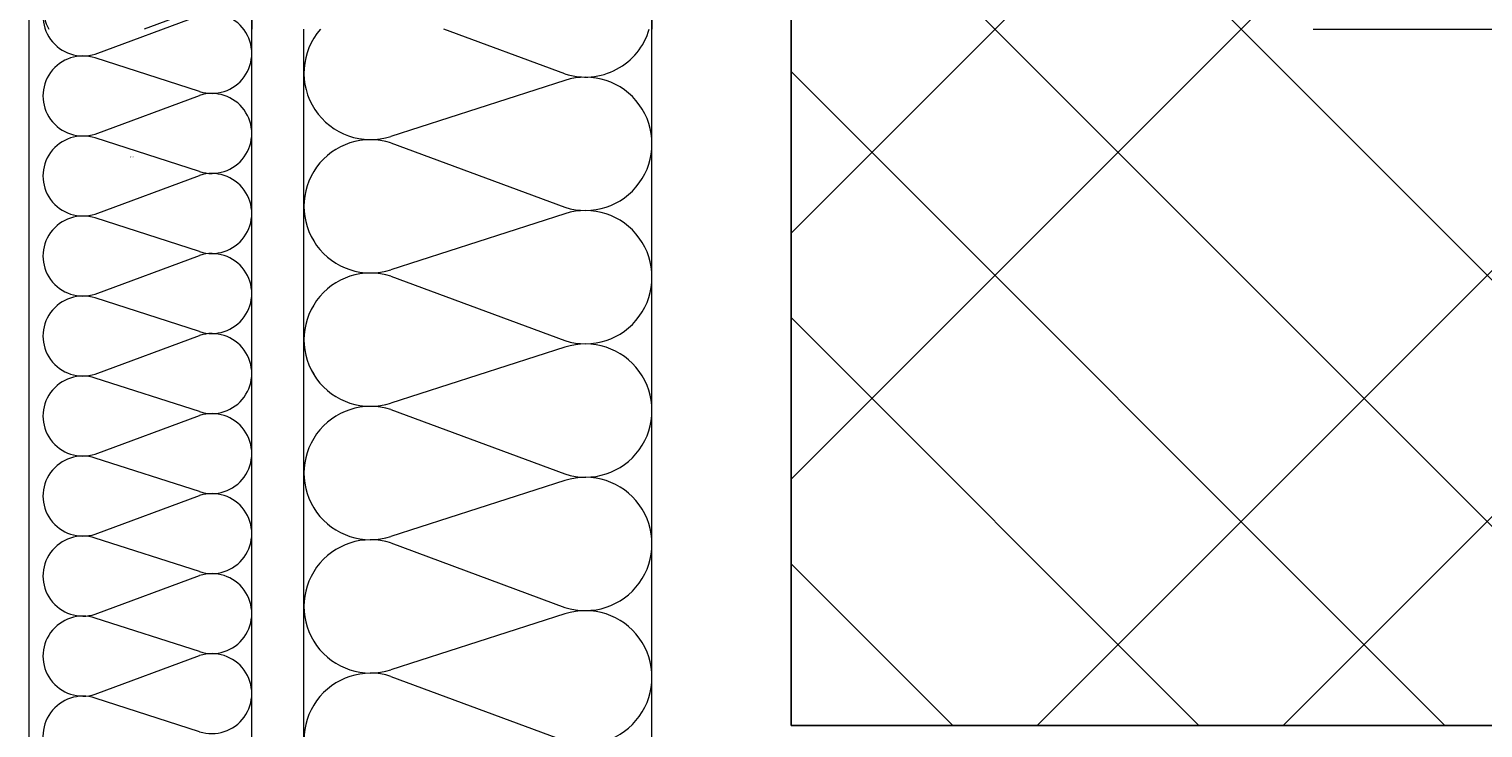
# Model space of a CAD drawing. Extents: x -740 to 300, y 62 to 1112.
# Tile 64 of 187: x -7 to 2, y 381 to 385. Entities that reach past the tile are written whole.
import ezdxf

# ---------------------------------------------------------------- set-up
doc = ezdxf.new("R2010")
doc.units = 0
doc.layers.get('0').update_dxf_attribs({"lineweight": 13})
for name, color, linetype, lineweight, true_color in [('30 -33 Aussenwände- 3 Aussenstützen', 7, 'Continuous', 50, 0x0000dd), ('30 -33 Aussenwände- 7 Fassade_ Elemente', 7, 'Continuous', 9, 0x00aacc), ('70 -72 Beschriftung- 1 Beschriftung allgemein', 7, 'Continuous', 9, 0xff6633)]:
    doc.layers.add(name, color=color, linetype=linetype, lineweight=lineweight, true_color=true_color)
doc.styles.get("Standard").update_dxf_attribs({"font": 'ARIALN.TTF'})

# ---------------------------------------------------------------- blocks, each defined once
blk = doc.blocks.new('Referenz-A06CPVBEL0')
at = {"layer": '30 -33 Aussenwände- 3 Aussenstützen', "color": 0, "lineweight": 9}
for p, q in [((4.2295, 388.9121), (-2.3563, 382.3263)), ((2.8153, 388.9121), (-2.3563, 383.7405)), ((-2.3563, 387.4979), (4.2295, 380.9121)), ((5.6437, 387.4979), (-0.9421, 380.9121)), ((-2.3563, 386.0837), (2.8153, 380.9121)), ((5.6437, 386.0837), (0.4721, 380.9121)), ((-2.3563, 384.6694), (1.4011, 380.9121)), ((-2.3563, 383.2552), (-0.0132, 380.9121)), ((-2.3563, 381.841), (-1.4274, 380.9121))]:
    blk.add_line(p, q, dxfattribs=at)
at = {"layer": '30 -33 Aussenwände- 3 Aussenstützen', "color": 0, "linetype": 'Continuous', "lineweight": 25, "ltscale": 0.25}
for p, q in [((-2.3563, 388.9121), (-2.3563, 380.9121)), ((-2.3563, 380.9121), (5.6437, 380.9121))]:
    blk.add_line(p, q, dxfattribs=at)
at = {"layer": '30 -33 Aussenwände- 7 Fassade_ Elemente', "color": 0, "linetype": 'Continuous', "lineweight": 25, "ltscale": 0.25}
for p, q in [((-5.4563, 384.9121), (-5.4563, 549.9121)), ((-3.1563, 389.4121), (-3.1563, 384.9121))]:
    blk.add_line(p, q, dxfattribs=at)
at = {"layer": '30 -33 Aussenwände- 7 Fassade_ Elemente', "color": 0, "linetype": 'Continuous', "ltscale": 0.13}
for p, q in [((-6.7363, 376.5321), (-6.7363, 388.9121)), ((-5.7533, 385.0311), (-6.0752, 384.9118)), ((-6.3563, 384.769), (-5.7563, 384.9908)), ((-5.4563, 377.8171), (-5.4563, 384.9121)), ((-5.1563, 378.1169), (-5.1563, 384.9121)), ((-3.6563, 384.6549), (-4.352, 384.9121)), ((-3.1563, 380.1154), (-3.1563, 384.9121)), ((0.6437, 384.9121), (2.6437, 384.9121)), ((-5.7563, 384.5536), (-6.3563, 384.7465)), ((-3.6563, 384.6174), (-4.6563, 384.296)), ((-6.3563, 384.3093), (-5.7563, 384.5311)), ((-5.7563, 384.094), (-6.3563, 384.2868)), ((-4.6563, 384.2585), (-3.6563, 383.8889)), ((-6.3563, 383.8497), (-5.7563, 384.0715)), ((-5.7563, 383.6344), (-6.3563, 383.8272)), ((-3.6563, 383.8514), (-4.6563, 383.53)), ((-3.6563, 383.8514), (-4.6563, 383.53)), ((-6.3563, 383.3901), (-5.7563, 383.6119)), ((-4.6563, 383.4925), (-3.6563, 383.1228)), ((-4.6563, 383.4925), (-3.6563, 383.1228)), ((-5.7563, 383.1747), (-6.3563, 383.3676)), ((-6.3563, 382.9304), (-5.7563, 383.1522)), ((-3.6563, 383.0853), (-4.6563, 382.7639)), ((-3.6563, 383.0853), (-4.6563, 382.7639)), ((-5.7563, 382.7151), (-6.3563, 382.9079)), ((-6.3563, 382.4708), (-5.7563, 382.6926)), ((-4.6563, 382.7264), (-3.6563, 382.3567)), ((-5.7563, 382.2555), (-6.3563, 382.4483)), ((-3.6563, 382.3192), (-4.6563, 381.9979)), ((-6.3563, 382.0112), (-5.7563, 382.233)), ((-5.7563, 381.7958), (-6.3563, 381.9887)), ((-4.6563, 381.9604), (-3.6563, 381.5907)), ((-6.3563, 381.5515), (-5.7563, 381.7733)), ((-5.7563, 381.3362), (-6.3563, 381.529)), ((-3.6563, 381.5532), (-4.6563, 381.2318)), ((-6.3563, 381.0919), (-5.7563, 381.3137)), ((-4.6563, 381.1943), (-3.6563, 380.8246)), ((-5.7563, 380.8766), (-6.3563, 381.0694))]:
    blk.add_line(p, q, dxfattribs=at)
for centre, major_axis, end_param in [((-6.4267, 384.9875), (0.0705, 0.2186), 3.765224), ((-6.4237, 385.0273), (0.0703, 0.2186), 2.411197), ((-5.6859, 384.7722), (-0.0704, -0.2186), 3.764652), ((-4.7737, 384.6603), (-0.2883, 0.2518), 2.600578), ((-3.539, 385.0192), (-0.1173, -0.3643), 1.598679), ((-6.4267, 384.5279), (0.0705, 0.2186), 3.765224), ((-3.539, 384.2531), (0.3098, 0.2247), 1.254884), ((-5.6859, 384.3126), (-0.0704, -0.2186), 3.764652), ((-3.539, 384.2531), (0.3098, -0.2247), 1.254884), ((-6.4267, 384.0683), (0.0705, 0.2186), 3.765224), ((-4.7737, 383.8942), (0.1174, 0.3643), 3.765224), ((-4.7737, 383.8942), (0.1174, 0.3643), 1.255075), ((-4.7737, 383.8942), (-0.3098, 0.2247), 1.255075), ((-5.6859, 383.8529), (-0.0704, -0.2186), 3.764652), ((-3.539, 384.2531), (-0.1173, -0.3643), 1.254884), ((-3.539, 383.4871), (-0.1173, -0.3643), 3.764652), ((-3.539, 383.4871), (0.3098, 0.2247), 1.254884), ((-6.4267, 383.6086), (0.0705, 0.2186), 3.765224), ((-3.539, 383.4871), (0.3098, -0.2247), 1.254884), ((-5.6859, 383.3933), (-0.0704, -0.2186), 3.764652), ((-4.7737, 383.8942), (-0.3098, -0.2247), 1.255075), ((-4.7737, 383.1282), (0.1174, 0.3643), 3.765224), ((-4.7737, 383.1282), (0.1174, 0.3643), 1.255075), ((-6.4267, 383.149), (0.0705, 0.2186), 3.765224), ((-4.7737, 383.1282), (-0.3098, 0.2247), 1.255075), ((-3.539, 383.4871), (-0.1173, -0.3643), 1.254884), ((-5.6859, 382.9337), (-0.0704, -0.2186), 3.764652), ((-3.539, 382.721), (-0.1173, -0.3643), 3.764652), ((-3.539, 382.721), (0.3098, 0.2247), 1.254884), ((-3.539, 382.721), (0.3098, -0.2247), 1.254884), ((-6.4267, 382.6894), (0.0705, 0.2186), 3.765224), ((-4.7737, 383.1282), (-0.3098, -0.2247), 1.255075), ((-4.7737, 382.3621), (0.1174, 0.3643), 3.765224), ((-5.6859, 382.474), (-0.0704, -0.2186), 3.764652), ((-6.4267, 382.2297), (0.0705, 0.2186), 3.765224), ((-3.539, 382.721), (-0.1173, -0.3643), 1.254884), ((-3.539, 381.955), (-0.1173, -0.3643), 3.764652), ((-5.6859, 382.0144), (-0.0704, -0.2186), 3.764652), ((-6.4267, 381.7701), (0.0705, 0.2186), 3.765224), ((-4.7737, 381.5961), (0.1174, 0.3643), 3.765224), ((-5.6859, 381.5548), (-0.0704, -0.2186), 3.764652), ((-6.4267, 381.3105), (0.0705, 0.2186), 3.765224), ((-3.539, 381.1889), (-0.1173, -0.3643), 3.764652), ((-5.6859, 381.0951), (-0.0704, -0.2186), 3.764652), ((-4.7737, 380.83), (0.1174, 0.3643), 3.765224), ((-6.4267, 380.8508), (0.0705, 0.2186), 3.765224)]:
    blk.add_ellipse(centre, major_axis=major_axis, ratio=1, start_param=0, end_param=end_param, dxfattribs=at)
at = {"layer": '70 -72 Beschriftung- 1 Beschriftung allgemein', "color": 0, "linetype": 'Continuous', "ltscale": 0.13}
for p, q in [((-2.3563, 380.9121), (-2.3563, 388.9121)), ((1.6437, 380.9121), (-2.3563, 380.9121))]:
    blk.add_line(p, q, dxfattribs=at)
at = {"layer": '30 -33 Aussenwände- 7 Fassade_ Elemente', "color": 0, "linetype": 'ByBlock', "ltscale": 0.13, "char_height": 0.0036, "attachment_point": 1}
for s, insert in [('{\\fArial Narrow;instanceID}', (-6.1558, 384.1785)), ('{\\fArial Narrow;IFC_UUID}', (-6.1555, 384.1785))]:
    blk.add_mtext(s, dxfattribs=dict(at, insert=insert))

msp = doc.modelspace()

# ---------------------------------------------------------------- block references
at = {"color": 8, "lineweight": 13, "ltscale": 0.13, "true_color": 0x808080}
msp.add_blockref('Referenz-A06CPVBEL0', (0, 0), dxfattribs=at)

doc.saveas('drawing.dxf')
